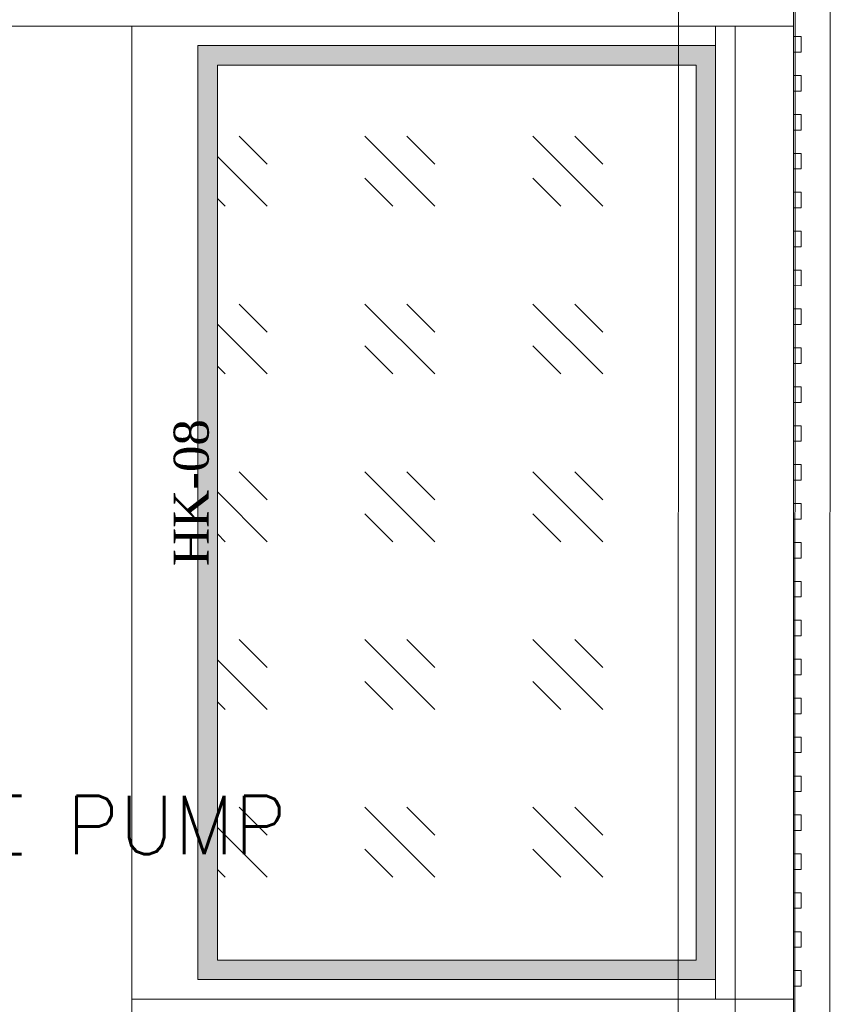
# Model space of a CAD drawing. Header units: millimetres. Extents: x -4432 to 16719, y 0 to 7071.
# Tile 15 of 17: x 2859 to 3902, y 2243 to 3508. Entities that reach past the tile are written whole.
import ezdxf

# ---------------------------------------------------------------- set-up
doc = ezdxf.new("R2010")
doc.units = ezdxf.units.MM
doc.layers.add('CIVIL LAYER', color=9, linetype='Continuous', true_color=0x808080)
doc.layers.add('FP & RCP XERF$0$CKD - Kit Text', color=9, linetype='Continuous', lineweight=0, true_color=0x808080)
doc.layers.add('GREY SCALE', color=9, linetype='Continuous', lineweight=0, true_color=0x808080)
doc.layers.add('WATER-General Text', color=7, linetype='Continuous')
doc.styles.add('FP & RCP XERF$0$style12', font='BOOKOSI.TTF')

# ---------------------------------------------------------------- blocks, each defined once
blk = doc.blocks.new('A$C117b6ec8')
at = {"layer": 'FP & RCP XERF$0$CKD - Kit Text', "insert": (2226.3, 151.2), "char_height": 45, "width": 506.843, "attachment_point": 2, "rotation": 90, "style": 'FP & RCP XERF$0$style12'}
blk.add_mtext('HK-08', dxfattribs=at)
blk = doc.blocks.new('FLOOR PLAN')
at = {"layer": 'GREY SCALE'}
h = blk.add_hatch(color=256, dxfattribs=at)
h.dxf.hatch_style = 1
h.paths.add_polyline_path([(3751.9, 2274.6), (3751.9, 3474.6), (3086.9, 3474.6), (3086.9, 2274.6)])
h.paths.add_polyline_path([(3726.9, 2299.6), (3726.9, 3449.6), (3111.9, 3449.6), (3111.9, 2299.6)], flags=16)
for p, q in [((3900.4, 7027.3), (3897.8, -0.2)), ((3855.4, 6958.5), (3852.8, 44.8)), ((3705.3, 6808.5), (3702.9, 194.8)), ((3851.8, 3599.6), (3851.8, 44.8)), ((3851.8, 3574.6), (3851.7, 44.8)), ((3851.8, 3499.6), (754.4, 3499.1)), ((829.4, 3499.6), (3776.8, 3499.6)), ((3001.8, 3499.5), (3001.8, 144.8)), ((3751.9, 3499.6), (3751.9, 2249.6)), ((3851.8, 3499.6), (3751.9, 3499.6)), ((3751.9, 3499.6), (3751.9, 2249.6)), ((3776.8, 3499.6), (3776.7, 119.8)), ((3851.8, 2249.6), (3851.8, 3499.6)), ((3851.8, 3486.1), (3861.8, 3486.1)), ((3851.8, 3466.1), (3851.8, 3486.1)), ((3861.8, 3486.1), (3861.8, 3466.1)), ((3751.9, 3474.6), (3086.9, 3474.6)), ((3086.9, 3474.6), (3086.9, 2274.6)), ((3751.9, 2274.6), (3751.9, 3474.6)), ((3861.8, 3466.1), (3851.8, 3466.1)), ((3726.9, 3449.6), (3111.9, 3449.6)), ((3111.9, 3449.6), (3111.9, 2299.6)), ((3726.9, 2299.6), (3726.9, 3449.6)), ((3851.8, 3436.1), (3861.8, 3436.1)), ((3851.8, 3416.1), (3851.8, 3436.1)), ((3861.8, 3436.1), (3861.8, 3416.1)), ((3861.8, 3416.1), (3851.8, 3416.1)), ((3851.8, 3386.1), (3861.8, 3386.1)), ((3851.8, 3366.1), (3851.8, 3386.1)), ((3861.8, 3386.1), (3861.8, 3366.1)), ((3861.8, 3366.1), (3851.8, 3366.1)), ((3139.8, 3358.1), (3175.7, 3322.1)), ((3301.4, 3358.1), (3391.2, 3268.3)), ((3355.3, 3358.1), (3391.2, 3322.1)), ((3516.9, 3358.1), (3606.8, 3268.3)), ((3570.8, 3358.1), (3606.8, 3322.1)), ((3111.9, 3332.1), (3175.7, 3268.3)), ((3851.8, 3336.1), (3861.8, 3336.1)), ((3851.8, 3316.1), (3851.8, 3336.1)), ((3861.8, 3336.1), (3861.8, 3316.1)), ((3861.8, 3316.1), (3851.8, 3316.1)), ((3301.4, 3304.2), (3337.3, 3268.3)), ((3516.9, 3304.2), (3552.9, 3268.3)), ((3111.9, 3278.2), (3121.8, 3268.3)), ((3851.8, 3286.1), (3861.8, 3286.1)), ((3851.8, 3266.1), (3851.8, 3286.1)), ((3861.8, 3286.1), (3861.8, 3266.1)), ((3861.8, 3266.1), (3851.8, 3266.1)), ((3851.8, 3236.1), (3861.8, 3236.1)), ((3851.8, 3216.1), (3851.8, 3236.1)), ((3861.8, 3236.1), (3861.8, 3216.1)), ((3861.8, 3216.1), (3851.8, 3216.1)), ((3851.8, 3186.1), (3861.8, 3186.1)), ((3851.8, 3166.2), (3851.8, 3186.1)), ((3861.8, 3186.1), (3861.8, 3166.1)), ((3861.8, 3166.1), (3851.8, 3166.2)), ((3139.8, 3142.5), (3175.7, 3106.6)), ((3301.4, 3142.5), (3391.2, 3052.7)), ((3355.3, 3142.5), (3391.2, 3106.6)), ((3516.9, 3142.5), (3606.8, 3052.7)), ((3570.8, 3142.5), (3606.8, 3106.6)), ((3851.7, 3136.2), (3861.7, 3136.2)), ((3851.7, 3116.2), (3851.7, 3136.2)), ((3861.7, 3136.2), (3861.7, 3116.2)), ((3111.9, 3116.6), (3175.7, 3052.7)), ((3861.7, 3116.2), (3851.7, 3116.2)), ((3301.4, 3088.7), (3337.3, 3052.7)), ((3516.9, 3088.7), (3552.9, 3052.7)), ((3851.7, 3086.2), (3861.7, 3086.2)), ((3851.7, 3066.2), (3851.7, 3086.2)), ((3861.7, 3086.2), (3861.7, 3066.2)), ((3111.9, 3062.7), (3121.8, 3052.7)), ((3861.7, 3066.2), (3851.7, 3066.2)), ((3851.7, 3036.2), (3861.7, 3036.2)), ((3851.7, 3016.2), (3851.7, 3036.2)), ((3861.7, 3036.2), (3861.7, 3016.2)), ((3861.7, 3016.2), (3851.7, 3016.2)), ((3851.7, 2986.2), (3861.7, 2986.2)), ((3851.7, 2966.2), (3851.7, 2986.2)), ((3861.7, 2986.2), (3861.7, 2966.2)), ((3861.7, 2966.2), (3851.7, 2966.2)), ((3851.7, 2936.2), (3861.7, 2936.2)), ((3851.7, 2916.2), (3851.7, 2936.2)), ((3861.7, 2936.2), (3861.7, 2916.2)), ((3139.8, 2927), (3175.7, 2891.1)), ((3301.4, 2927), (3391.2, 2837.2)), ((3355.3, 2927), (3391.2, 2891.1)), ((3516.9, 2927), (3606.8, 2837.2)), ((3570.8, 2927), (3606.8, 2891.1)), ((3861.7, 2916.2), (3851.7, 2916.2)), ((3111.9, 2901.1), (3175.7, 2837.2)), ((3851.7, 2886.2), (3861.7, 2886.2)), ((3851.7, 2866.2), (3851.7, 2886.2)), ((3861.7, 2886.2), (3861.7, 2866.2)), ((3301.4, 2873.1), (3337.3, 2837.2)), ((3516.9, 2873.1), (3552.9, 2837.2)), ((3861.7, 2866.2), (3851.7, 2866.2)), ((3111.9, 2847.2), (3121.8, 2837.2)), ((3851.7, 2836.2), (3861.7, 2836.2)), ((3851.7, 2816.2), (3851.7, 2836.2)), ((3861.7, 2836.2), (3861.7, 2816.2)), ((3861.7, 2816.2), (3851.7, 2816.2)), ((3851.7, 2786.2), (3861.7, 2786.2)), ((3851.7, 2766.2), (3851.7, 2786.2)), ((3861.7, 2786.2), (3861.7, 2766.2)), ((3861.7, 2766.2), (3851.7, 2766.2)), ((3851.7, 2736.2), (3861.7, 2736.2)), ((3851.7, 2716.2), (3851.7, 2736.2)), ((3861.7, 2736.2), (3861.7, 2716.2)), ((3139.8, 2711.5), (3175.7, 2675.6)), ((3301.4, 2711.5), (3391.2, 2621.7)), ((3355.3, 2711.5), (3391.2, 2675.6)), ((3516.9, 2711.5), (3606.8, 2621.7)), ((3570.8, 2711.5), (3606.8, 2675.6)), ((3861.7, 2716.2), (3851.7, 2716.2)), ((3111.9, 2685.5), (3175.7, 2621.7)), ((3851.7, 2686.2), (3861.7, 2686.2)), ((3851.7, 2666.2), (3851.7, 2686.2)), ((3861.7, 2686.2), (3861.7, 2666.2)), ((3301.4, 2657.6), (3337.3, 2621.7)), ((3516.9, 2657.6), (3552.9, 2621.7)), ((3861.7, 2666.2), (3851.7, 2666.2)), ((3111.9, 2631.6), (3121.8, 2621.7)), ((3851.7, 2636.2), (3861.7, 2636.2)), ((3851.7, 2616.2), (3851.7, 2636.2)), ((3861.7, 2636.2), (3861.7, 2616.2)), ((3861.7, 2616.2), (3851.7, 2616.2)), ((3851.7, 2586.2), (3861.7, 2586.2)), ((3851.7, 2566.2), (3851.7, 2586.2)), ((3861.7, 2586.2), (3861.7, 2566.2)), ((3861.7, 2566.2), (3851.7, 2566.2)), ((3851.7, 2536.2), (3861.7, 2536.2)), ((3851.7, 2516.2), (3851.7, 2536.2)), ((3861.7, 2536.2), (3861.7, 2516.2)), ((3861.7, 2516.2), (3851.7, 2516.2)), ((3139.8, 2496), (3175.7, 2460)), ((3301.4, 2496), (3391.2, 2406.2)), ((3355.3, 2496), (3391.2, 2460)), ((3516.9, 2496), (3606.8, 2406.2)), ((3570.8, 2496), (3606.8, 2460)), ((3851.8, 2486.2), (3861.8, 2486.2)), ((3851.8, 2466.2), (3851.8, 2486.2)), ((3861.8, 2486.2), (3861.8, 2466.2)), ((3111.9, 2470), (3175.7, 2406.2)), ((3861.8, 2466.2), (3851.8, 2466.2)), ((3301.4, 2442.1), (3337.3, 2406.2)), ((3516.9, 2442.1), (3552.9, 2406.2)), ((3851.7, 2436.2), (3861.7, 2436.2)), ((3851.7, 2416.2), (3851.7, 2436.2)), ((3861.7, 2436.2), (3861.7, 2416.2)), ((3861.7, 2416.2), (3851.7, 2416.2)), ((3111.9, 2416.1), (3121.8, 2406.2)), ((3851.7, 2386.2), (3861.7, 2386.2)), ((3851.7, 2366.2), (3851.7, 2386.2)), ((3861.7, 2386.2), (3861.7, 2366.2)), ((3861.7, 2366.2), (3851.7, 2366.2)), ((3851.8, 2336.2), (3861.8, 2336.2)), ((3851.8, 2316.2), (3851.8, 2336.2)), ((3861.8, 2336.2), (3861.8, 2316.2)), ((3861.8, 2316.2), (3851.8, 2316.2)), ((3111.9, 2299.6), (3726.9, 2299.6)), ((3851.8, 2286.2), (3861.8, 2286.2)), ((3851.8, 2266.2), (3851.8, 2286.2)), ((3861.8, 2286.2), (3861.8, 2266.2)), ((3086.9, 2274.6), (3751.9, 2274.6)), ((3861.8, 2266.2), (3851.8, 2266.2)), ((3001.8, 2249.6), (3851.8, 2249.6)), ((3001.8, 2249.6), (3851.8, 2249.6)), ((3751.9, 2249.6), (3851.8, 2249.6))]:
    blk.add_line(p, q, dxfattribs=at)
at = {"color": 6}
blk.add_blockref('A$C117b6ec8', (829.4, 2749.1), dxfattribs=at)

msp = doc.modelspace()

# ---------------------------------------------------------------- block references
at = {"layer": 'CIVIL LAYER'}
msp.add_blockref('FLOOR PLAN', (1.5, 0), dxfattribs=at)

# ---------------------------------------------------------------- texts
at = {"layer": 'WATER-General Text', "insert": (1759.1, 2473.1), "char_height": 75, "attachment_point": 4}
msp.add_mtext_dynamic_manual_height_columns('\\pxql;{\\Fromans|c0;WATER SUPPLY INLINE PUMP}', width=1785.569, gutter_width=1, heights=[433.3], dxfattribs=at)

doc.saveas('drawing.dxf')
